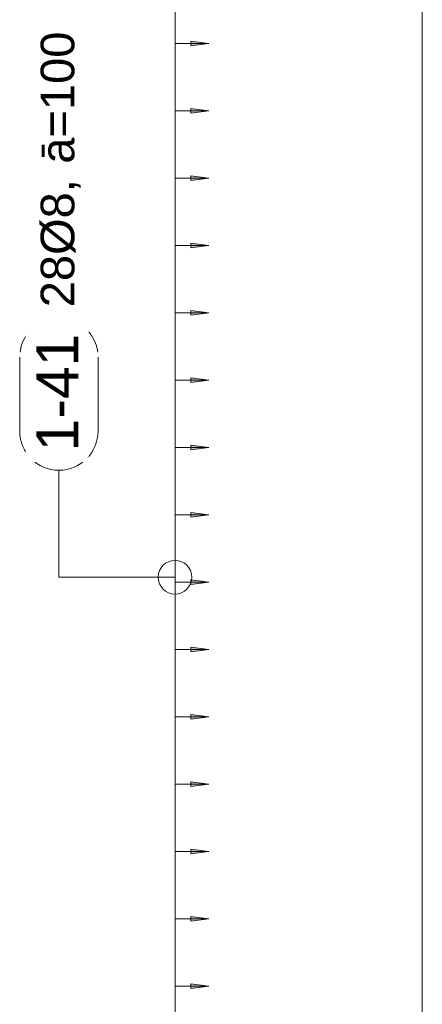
# Model space of a CAD drawing. Header units: millimetres. Extents: x 4307 to 42792, y 1610 to 10025.
# Tile 90 of 256: x 14242 to 14840, y 6693 to 8155. Entities that reach past the tile are written whole.
import ezdxf

# ---------------------------------------------------------------- set-up
doc = ezdxf.new("R2010")
doc.units = ezdxf.units.MM
for name, color, linetype, lineweight in [('A-ANNO-DIMS', 211, 'Continuous', 5), ('A-ANNO-DIMS-25', 211, 'Continuous', 5), ('S-COLS', 52, 'Continuous', 9), ('S-RBAR-IDEN', 171, 'Continuous', 5)]:
    doc.layers.add(name, color=color, linetype=linetype, lineweight=lineweight)
doc.styles.add('Arial', font='arial.ttf', dxfattribs={"height": 50})
doc.styles.add('Arial_1', font='arial.ttf', dxfattribs={"height": 62.5})
doc.dimstyles.new('Výztuž_kusy__řezy__2', dxfattribs={"dimscale": 304.8, "dimtxt": 0.18, "dimasz": 0, "dimexe": 0, "dimexo": 0.0625, "dimgap": 0.082021, "dimtad": 1, "dimdec": 0, "dimzin": 0, "dimdsep": 46, "dimtxsty": 'Arial_1', "dimblk1": 'NONE', "dimblk2": 'NONE', "dimsah": 1, "dimcen": 0.09, "dimazin": 0, "dimtfac": 1, "dimtdec": 4, "dimtix": 1, "dimtmove": 0, "dimatfit": 3, "dimfxl": 0.164042, "dimfxlon": 1, "dimtvp": 1, "dimtfill": 1, "dimtolj": 1, "dimtzin": 0, "dimarcsym": 2})

# ---------------------------------------------------------------- blocks, each defined once
blk = doc.blocks.new('DIMBLOCK559-V1')
at = {"layer": 'A-ANNO-DIMS-25'}
for points in [[(14522.6, 8220), (14496.3, 8223.5), (14496.3, 8216.5)], [(14522.6, 8120), (14496.3, 8123.5), (14496.3, 8116.5)]]:
    blk.add_hatch(color=256, dxfattribs=at).paths.add_polyline_path(points)
for p, q in [((14472.6, 8220), (14472.6, 8120)), ((14472.6, 8220), (14472.6, 8220)), ((14472.6, 8220), (14522.6, 8220)), ((14522.6, 8220), (14496.3, 8223.5)), ((14496.3, 8223.5), (14496.3, 8216.5)), ((14496.3, 8216.5), (14522.6, 8220)), ((14472.6, 8120), (14472.6, 8120)), ((14472.6, 8120), (14522.6, 8120)), ((14522.6, 8120), (14496.3, 8123.5)), ((14496.3, 8123.5), (14496.3, 8116.5)), ((14496.3, 8116.5), (14522.6, 8120))]:
    blk.add_line(p, q, dxfattribs=at)
blk = doc.blocks.new('_None')
blk = doc.blocks.new('DIMBLOCK560-V1')
at = {"layer": 'A-ANNO-DIMS-25'}
for points in [[(14522.6, 8120), (14496.3, 8123.5), (14496.3, 8116.5)], [(14522.6, 8020), (14496.3, 8023.5), (14496.3, 8016.5)]]:
    blk.add_hatch(color=256, dxfattribs=at).paths.add_polyline_path(points)
for p, q in [((14472.6, 8120), (14472.6, 8020)), ((14472.6, 8120), (14472.6, 8120)), ((14472.6, 8120), (14522.6, 8120)), ((14522.6, 8120), (14496.3, 8123.5)), ((14496.3, 8123.5), (14496.3, 8116.5)), ((14496.3, 8116.5), (14522.6, 8120)), ((14472.6, 8020), (14472.6, 8020)), ((14472.6, 8020), (14522.6, 8020)), ((14522.6, 8020), (14496.3, 8023.5)), ((14496.3, 8023.5), (14496.3, 8016.5)), ((14496.3, 8016.5), (14522.6, 8020))]:
    blk.add_line(p, q, dxfattribs=at)
blk = doc.blocks.new('DIMBLOCK561-V1')
at = {"layer": 'A-ANNO-DIMS-25'}
for points in [[(14522.6, 8020), (14496.3, 8023.5), (14496.3, 8016.5)], [(14522.6, 7920), (14496.3, 7923.5), (14496.3, 7916.5)]]:
    blk.add_hatch(color=256, dxfattribs=at).paths.add_polyline_path(points)
for p, q in [((14472.6, 8020), (14472.6, 7920)), ((14472.6, 8020), (14472.6, 8020)), ((14472.6, 8020), (14522.6, 8020)), ((14522.6, 8020), (14496.3, 8023.5)), ((14496.3, 8023.5), (14496.3, 8016.5)), ((14496.3, 8016.5), (14522.6, 8020)), ((14472.6, 7920), (14472.6, 7920)), ((14472.6, 7920), (14522.6, 7920)), ((14522.6, 7920), (14496.3, 7923.5)), ((14496.3, 7923.5), (14496.3, 7916.5)), ((14496.3, 7916.5), (14522.6, 7920))]:
    blk.add_line(p, q, dxfattribs=at)
blk = doc.blocks.new('DIMBLOCK562-V1')
at = {"layer": 'A-ANNO-DIMS-25'}
for points in [[(14522.6, 7920), (14496.3, 7923.5), (14496.3, 7916.5)], [(14522.6, 7820), (14496.3, 7823.5), (14496.3, 7816.5)]]:
    blk.add_hatch(color=256, dxfattribs=at).paths.add_polyline_path(points)
for p, q in [((14472.6, 7920), (14472.6, 7820)), ((14472.6, 7920), (14472.6, 7920)), ((14472.6, 7920), (14522.6, 7920)), ((14522.6, 7920), (14496.3, 7923.5)), ((14496.3, 7923.5), (14496.3, 7916.5)), ((14496.3, 7916.5), (14522.6, 7920)), ((14472.6, 7820), (14472.6, 7820)), ((14472.6, 7820), (14522.6, 7820)), ((14522.6, 7820), (14496.3, 7823.5)), ((14496.3, 7823.5), (14496.3, 7816.5)), ((14496.3, 7816.5), (14522.6, 7820))]:
    blk.add_line(p, q, dxfattribs=at)
blk = doc.blocks.new('DIMBLOCK563-V1')
at = {"layer": 'A-ANNO-DIMS-25'}
for points in [[(14522.6, 7820), (14496.3, 7823.5), (14496.3, 7816.5)], [(14522.6, 7720), (14496.3, 7723.5), (14496.3, 7716.5)]]:
    blk.add_hatch(color=256, dxfattribs=at).paths.add_polyline_path(points)
for p, q in [((14472.6, 7820), (14472.6, 7720)), ((14472.6, 7820), (14472.6, 7820)), ((14472.6, 7820), (14522.6, 7820)), ((14522.6, 7820), (14496.3, 7823.5)), ((14496.3, 7823.5), (14496.3, 7816.5)), ((14496.3, 7816.5), (14522.6, 7820)), ((14522.6, 7720), (14496.3, 7723.5)), ((14496.3, 7723.5), (14496.3, 7716.5)), ((14472.6, 7720), (14472.6, 7720)), ((14472.6, 7720), (14522.6, 7720)), ((14496.3, 7716.5), (14522.6, 7720))]:
    blk.add_line(p, q, dxfattribs=at)
blk = doc.blocks.new('DIMBLOCK564-V1')
at = {"layer": 'A-ANNO-DIMS-25'}
for points in [[(14522.6, 7720), (14496.3, 7723.5), (14496.3, 7716.5)], [(14522.6, 7620), (14496.3, 7623.5), (14496.3, 7616.5)]]:
    blk.add_hatch(color=256, dxfattribs=at).paths.add_polyline_path(points)
for p, q in [((14522.6, 7720), (14496.3, 7723.5)), ((14496.3, 7723.5), (14496.3, 7716.5)), ((14472.6, 7720), (14472.6, 7620)), ((14472.6, 7720), (14472.6, 7720)), ((14472.6, 7720), (14522.6, 7720)), ((14496.3, 7716.5), (14522.6, 7720)), ((14472.6, 7620), (14472.6, 7620)), ((14472.6, 7620), (14522.6, 7620)), ((14522.6, 7620), (14496.3, 7623.5)), ((14496.3, 7623.5), (14496.3, 7616.5)), ((14496.3, 7616.5), (14522.6, 7620))]:
    blk.add_line(p, q, dxfattribs=at)
blk = doc.blocks.new('DIMBLOCK565-V1')
at = {"layer": 'A-ANNO-DIMS-25'}
for points in [[(14522.6, 7620), (14496.3, 7623.5), (14496.3, 7616.5)], [(14522.6, 7520), (14496.3, 7523.5), (14496.3, 7516.5)]]:
    blk.add_hatch(color=256, dxfattribs=at).paths.add_polyline_path(points)
for p, q in [((14472.6, 7620), (14472.6, 7520)), ((14472.6, 7620), (14472.6, 7620)), ((14472.6, 7620), (14522.6, 7620)), ((14522.6, 7620), (14496.3, 7623.5)), ((14496.3, 7623.5), (14496.3, 7616.5)), ((14496.3, 7616.5), (14522.6, 7620)), ((14472.6, 7520), (14472.6, 7520)), ((14472.6, 7520), (14522.6, 7520)), ((14522.6, 7520), (14496.3, 7523.5)), ((14496.3, 7523.5), (14496.3, 7516.5)), ((14496.3, 7516.5), (14522.6, 7520))]:
    blk.add_line(p, q, dxfattribs=at)
blk = doc.blocks.new('DIMBLOCK566-V1')
at = {"layer": 'A-ANNO-DIMS-25'}
for points in [[(14522.6, 7520), (14496.3, 7523.5), (14496.3, 7516.5)], [(14522.6, 7420), (14496.3, 7423.5), (14496.3, 7416.5)]]:
    blk.add_hatch(color=256, dxfattribs=at).paths.add_polyline_path(points)
for p, q in [((14472.6, 7520), (14472.6, 7420)), ((14472.6, 7520), (14472.6, 7520)), ((14472.6, 7520), (14522.6, 7520)), ((14522.6, 7520), (14496.3, 7523.5)), ((14496.3, 7523.5), (14496.3, 7516.5)), ((14496.3, 7516.5), (14522.6, 7520)), ((14472.6, 7420), (14472.6, 7420)), ((14472.6, 7420), (14522.6, 7420)), ((14522.6, 7420), (14496.3, 7423.5)), ((14496.3, 7423.5), (14496.3, 7416.5)), ((14496.3, 7416.5), (14522.6, 7420))]:
    blk.add_line(p, q, dxfattribs=at)
blk = doc.blocks.new('DIMBLOCK567-V1')
at = {"layer": 'A-ANNO-DIMS-25'}
for points in [[(14522.6, 7420), (14496.3, 7423.5), (14496.3, 7416.5)], [(14522.6, 7320), (14496.3, 7323.5), (14496.3, 7316.5)]]:
    blk.add_hatch(color=256, dxfattribs=at).paths.add_polyline_path(points)
for p, q in [((14472.6, 7420), (14472.6, 7320)), ((14472.6, 7420), (14472.6, 7420)), ((14472.6, 7420), (14522.6, 7420)), ((14522.6, 7420), (14496.3, 7423.5)), ((14496.3, 7423.5), (14496.3, 7416.5)), ((14496.3, 7416.5), (14522.6, 7420)), ((14472.6, 7320), (14472.6, 7320)), ((14472.6, 7320), (14522.6, 7320)), ((14522.6, 7320), (14496.3, 7323.5)), ((14496.3, 7323.5), (14496.3, 7316.5)), ((14496.3, 7316.5), (14522.6, 7320))]:
    blk.add_line(p, q, dxfattribs=at)
blk = doc.blocks.new('DIMBLOCK568-V1')
at = {"layer": 'A-ANNO-DIMS-25'}
for points in [[(14522.6, 7320), (14496.3, 7323.5), (14496.3, 7316.5)], [(14522.6, 7220), (14496.3, 7223.5), (14496.3, 7216.5)]]:
    blk.add_hatch(color=256, dxfattribs=at).paths.add_polyline_path(points)
for p, q in [((14472.6, 7320), (14472.6, 7220)), ((14472.6, 7320), (14472.6, 7320)), ((14472.6, 7320), (14522.6, 7320)), ((14522.6, 7320), (14496.3, 7323.5)), ((14496.3, 7323.5), (14496.3, 7316.5)), ((14496.3, 7316.5), (14522.6, 7320)), ((14472.6, 7220), (14472.6, 7220)), ((14472.6, 7220), (14522.6, 7220)), ((14522.6, 7220), (14496.3, 7223.5)), ((14496.3, 7223.5), (14496.3, 7216.5)), ((14496.3, 7216.5), (14522.6, 7220))]:
    blk.add_line(p, q, dxfattribs=at)
blk = doc.blocks.new('DIMBLOCK569-V1')
at = {"layer": 'A-ANNO-DIMS-25'}
for points in [[(14522.6, 7220), (14496.3, 7223.5), (14496.3, 7216.5)], [(14522.6, 7120), (14496.3, 7123.5), (14496.3, 7116.5)]]:
    blk.add_hatch(color=256, dxfattribs=at).paths.add_polyline_path(points)
for p, q in [((14472.6, 7220), (14472.6, 7120)), ((14472.6, 7220), (14472.6, 7220)), ((14472.6, 7220), (14522.6, 7220)), ((14522.6, 7220), (14496.3, 7223.5)), ((14496.3, 7223.5), (14496.3, 7216.5)), ((14496.3, 7216.5), (14522.6, 7220)), ((14522.6, 7120), (14496.3, 7123.5)), ((14496.3, 7123.5), (14496.3, 7116.5)), ((14472.6, 7120), (14472.6, 7120)), ((14472.6, 7120), (14522.6, 7120)), ((14496.3, 7116.5), (14522.6, 7120))]:
    blk.add_line(p, q, dxfattribs=at)
blk = doc.blocks.new('DIMBLOCK570-V1')
at = {"layer": 'A-ANNO-DIMS-25'}
for points in [[(14522.6, 7120), (14496.3, 7123.5), (14496.3, 7116.5)], [(14522.6, 7020), (14496.3, 7023.5), (14496.3, 7016.5)]]:
    blk.add_hatch(color=256, dxfattribs=at).paths.add_polyline_path(points)
for p, q in [((14522.6, 7120), (14496.3, 7123.5)), ((14496.3, 7123.5), (14496.3, 7116.5)), ((14472.6, 7120), (14472.6, 7020)), ((14472.6, 7120), (14472.6, 7120)), ((14472.6, 7120), (14522.6, 7120)), ((14496.3, 7116.5), (14522.6, 7120)), ((14472.6, 7020), (14472.6, 7020)), ((14472.6, 7020), (14522.6, 7020)), ((14522.6, 7020), (14496.3, 7023.5)), ((14496.3, 7023.5), (14496.3, 7016.5)), ((14496.3, 7016.5), (14522.6, 7020))]:
    blk.add_line(p, q, dxfattribs=at)
blk = doc.blocks.new('DIMBLOCK571-V1')
at = {"layer": 'A-ANNO-DIMS-25'}
for points in [[(14522.6, 7020), (14496.3, 7023.5), (14496.3, 7016.5)], [(14522.6, 6920), (14496.3, 6923.5), (14496.3, 6916.5)]]:
    blk.add_hatch(color=256, dxfattribs=at).paths.add_polyline_path(points)
for p, q in [((14472.6, 7020), (14472.6, 6920)), ((14472.6, 7020), (14472.6, 7020)), ((14472.6, 7020), (14522.6, 7020)), ((14522.6, 7020), (14496.3, 7023.5)), ((14496.3, 7023.5), (14496.3, 7016.5)), ((14496.3, 7016.5), (14522.6, 7020)), ((14472.6, 6920), (14472.6, 6920)), ((14472.6, 6920), (14522.6, 6920)), ((14522.6, 6920), (14496.3, 6923.5)), ((14496.3, 6923.5), (14496.3, 6916.5)), ((14496.3, 6916.5), (14522.6, 6920))]:
    blk.add_line(p, q, dxfattribs=at)
blk = doc.blocks.new('DIMBLOCK572-V1')
at = {"layer": 'A-ANNO-DIMS-25'}
for points in [[(14522.6, 6920), (14496.3, 6923.5), (14496.3, 6916.5)], [(14522.6, 6820), (14496.3, 6823.5), (14496.3, 6816.5)]]:
    blk.add_hatch(color=256, dxfattribs=at).paths.add_polyline_path(points)
for p, q in [((14472.6, 6920), (14472.6, 6820)), ((14472.6, 6920), (14472.6, 6920)), ((14472.6, 6920), (14522.6, 6920)), ((14522.6, 6920), (14496.3, 6923.5)), ((14496.3, 6923.5), (14496.3, 6916.5)), ((14496.3, 6916.5), (14522.6, 6920)), ((14472.6, 6820), (14472.6, 6820)), ((14472.6, 6820), (14522.6, 6820)), ((14522.6, 6820), (14496.3, 6823.5)), ((14496.3, 6823.5), (14496.3, 6816.5)), ((14496.3, 6816.5), (14522.6, 6820))]:
    blk.add_line(p, q, dxfattribs=at)
blk = doc.blocks.new('DIMBLOCK573-V1')
at = {"layer": 'A-ANNO-DIMS-25'}
for points in [[(14522.6, 6820), (14496.3, 6823.5), (14496.3, 6816.5)], [(14522.6, 6720), (14496.3, 6723.5), (14496.3, 6716.5)]]:
    blk.add_hatch(color=256, dxfattribs=at).paths.add_polyline_path(points)
for p, q in [((14472.6, 6820), (14472.6, 6720)), ((14472.6, 6820), (14472.6, 6820)), ((14472.6, 6820), (14522.6, 6820)), ((14522.6, 6820), (14496.3, 6823.5)), ((14496.3, 6823.5), (14496.3, 6816.5)), ((14496.3, 6816.5), (14522.6, 6820)), ((14472.6, 6720), (14472.6, 6720)), ((14472.6, 6720), (14522.6, 6720)), ((14522.6, 6720), (14496.3, 6723.5)), ((14496.3, 6723.5), (14496.3, 6716.5)), ((14496.3, 6716.5), (14522.6, 6720))]:
    blk.add_line(p, q, dxfattribs=at)
blk = doc.blocks.new('DIMBLOCK574-V1')
at = {"layer": 'A-ANNO-DIMS-25'}
for points in [[(14522.6, 6720), (14496.3, 6723.5), (14496.3, 6716.5)], [(14522.6, 6620), (14496.3, 6623.5), (14496.3, 6616.5)]]:
    blk.add_hatch(color=256, dxfattribs=at).paths.add_polyline_path(points)
for p, q in [((14472.6, 6720), (14472.6, 6620)), ((14472.6, 6720), (14472.6, 6720)), ((14472.6, 6720), (14522.6, 6720)), ((14522.6, 6720), (14496.3, 6723.5)), ((14496.3, 6723.5), (14496.3, 6716.5)), ((14496.3, 6716.5), (14522.6, 6720)), ((14472.6, 6620), (14472.6, 6620)), ((14472.6, 6620), (14522.6, 6620)), ((14522.6, 6620), (14496.3, 6623.5)), ((14496.3, 6623.5), (14496.3, 6616.5)), ((14496.3, 6616.5), (14522.6, 6620))]:
    blk.add_line(p, q, dxfattribs=at)
blk = doc.blocks.new('DIMBLOCK582-V1')
at = {"layer": 'A-ANNO-DIMS-25'}
for points in [[(14522.6, 8620), (14496.3, 8623.5), (14496.3, 8616.5)], [(14522.6, 8520), (14496.3, 8523.5), (14496.3, 8516.5)], [(14522.6, 8420), (14496.3, 8423.5), (14496.3, 8416.5)], [(14522.6, 8320), (14496.3, 8323.5), (14496.3, 8316.5)], [(14522.6, 8220), (14496.3, 8223.5), (14496.3, 8216.5)], [(14522.6, 8120), (14496.3, 8123.5), (14496.3, 8116.5)], [(14522.6, 8020), (14496.3, 8023.5), (14496.3, 8016.5)], [(14522.6, 7920), (14496.3, 7923.5), (14496.3, 7916.5)], [(14522.6, 7820), (14496.3, 7823.5), (14496.3, 7816.5)], [(14522.6, 7720), (14496.3, 7723.5), (14496.3, 7716.5)], [(14522.6, 7620), (14496.3, 7623.5), (14496.3, 7616.5)], [(14522.6, 7520), (14496.3, 7523.5), (14496.3, 7516.5)], [(14522.6, 7420), (14496.3, 7423.5), (14496.3, 7416.5)], [(14522.6, 7320), (14496.3, 7323.5), (14496.3, 7316.5)], [(14522.6, 7220), (14496.3, 7223.5), (14496.3, 7216.5)], [(14522.6, 7120), (14496.3, 7123.5), (14496.3, 7116.5)], [(14522.6, 7020), (14496.3, 7023.5), (14496.3, 7016.5)], [(14522.6, 6920), (14496.3, 6923.5), (14496.3, 6916.5)], [(14522.6, 6820), (14496.3, 6823.5), (14496.3, 6816.5)], [(14522.6, 6720), (14496.3, 6723.5), (14496.3, 6716.5)], [(14522.6, 6620), (14496.3, 6623.5), (14496.3, 6616.5)], [(14522.6, 6520), (14496.3, 6523.5), (14496.3, 6516.5)], [(14522.6, 6420), (14496.3, 6423.5), (14496.3, 6416.5)], [(14522.6, 6320), (14496.3, 6323.5), (14496.3, 6316.5)], [(14522.6, 6220), (14496.3, 6223.5), (14496.3, 6216.5)], [(14522.6, 6120), (14496.3, 6123.5), (14496.3, 6116.5)], [(14522.6, 6020), (14496.3, 6023.5), (14496.3, 6016.5)], [(14522.6, 5920), (14496.3, 5923.5), (14496.3, 5916.5)]]:
    blk.add_hatch(color=256, dxfattribs=at).paths.add_polyline_path(points)
for p, q in [((14472.6, 8620), (14472.6, 5920)), ((14472.6, 8620), (14472.6, 8520)), ((14472.6, 8620), (14472.6, 8620)), ((14472.6, 8620), (14522.6, 8620)), ((14522.6, 8620), (14496.3, 8623.5)), ((14496.3, 8623.5), (14496.3, 8616.5)), ((14496.3, 8616.5), (14522.6, 8620)), ((14472.6, 8520), (14472.6, 8420)), ((14472.6, 8520), (14472.6, 8520)), ((14472.6, 8520), (14522.6, 8520)), ((14522.6, 8520), (14496.3, 8523.5)), ((14496.3, 8523.5), (14496.3, 8516.5)), ((14496.3, 8516.5), (14522.6, 8520)), ((14472.6, 8420), (14472.6, 8320)), ((14472.6, 8420), (14472.6, 8420)), ((14472.6, 8420), (14522.6, 8420)), ((14522.6, 8420), (14496.3, 8423.5)), ((14496.3, 8423.5), (14496.3, 8416.5)), ((14496.3, 8416.5), (14522.6, 8420)), ((14522.6, 8320), (14496.3, 8323.5)), ((14496.3, 8323.5), (14496.3, 8316.5)), ((14472.6, 8320), (14472.6, 8220)), ((14472.6, 8320), (14472.6, 8320)), ((14472.6, 8320), (14522.6, 8320)), ((14496.3, 8316.5), (14522.6, 8320)), ((14472.6, 8220), (14472.6, 8120)), ((14472.6, 8220), (14472.6, 8220)), ((14472.6, 8220), (14522.6, 8220)), ((14522.6, 8220), (14496.3, 8223.5)), ((14496.3, 8223.5), (14496.3, 8216.5)), ((14496.3, 8216.5), (14522.6, 8220)), ((14472.6, 8120), (14472.6, 8020)), ((14472.6, 8120), (14472.6, 8120)), ((14472.6, 8120), (14522.6, 8120)), ((14522.6, 8120), (14496.3, 8123.5)), ((14496.3, 8123.5), (14496.3, 8116.5)), ((14496.3, 8116.5), (14522.6, 8120)), ((14472.6, 8020), (14472.6, 7920)), ((14472.6, 8020), (14472.6, 8020)), ((14472.6, 8020), (14522.6, 8020)), ((14522.6, 8020), (14496.3, 8023.5)), ((14496.3, 8023.5), (14496.3, 8016.5)), ((14496.3, 8016.5), (14522.6, 8020)), ((14472.6, 7920), (14472.6, 7820)), ((14472.6, 7920), (14472.6, 7920)), ((14472.6, 7920), (14522.6, 7920)), ((14522.6, 7920), (14496.3, 7923.5)), ((14496.3, 7923.5), (14496.3, 7916.5)), ((14496.3, 7916.5), (14522.6, 7920)), ((14472.6, 7820), (14472.6, 7720)), ((14472.6, 7820), (14472.6, 7820)), ((14472.6, 7820), (14522.6, 7820)), ((14522.6, 7820), (14496.3, 7823.5)), ((14496.3, 7823.5), (14496.3, 7816.5)), ((14496.3, 7816.5), (14522.6, 7820)), ((14522.6, 7720), (14496.3, 7723.5)), ((14496.3, 7723.5), (14496.3, 7716.5)), ((14472.6, 7720), (14472.6, 7620)), ((14472.6, 7720), (14472.6, 7720)), ((14472.6, 7720), (14522.6, 7720)), ((14496.3, 7716.5), (14522.6, 7720)), ((14472.6, 7620), (14472.6, 7520)), ((14472.6, 7620), (14472.6, 7620)), ((14472.6, 7620), (14522.6, 7620)), ((14522.6, 7620), (14496.3, 7623.5)), ((14496.3, 7623.5), (14496.3, 7616.5)), ((14496.3, 7616.5), (14522.6, 7620)), ((14472.6, 7520), (14472.6, 7420)), ((14472.6, 7520), (14472.6, 7520)), ((14472.6, 7520), (14522.6, 7520)), ((14522.6, 7520), (14496.3, 7523.5)), ((14496.3, 7523.5), (14496.3, 7516.5)), ((14496.3, 7516.5), (14522.6, 7520)), ((14472.6, 7420), (14472.6, 7320)), ((14472.6, 7420), (14472.6, 7420)), ((14472.6, 7420), (14522.6, 7420)), ((14522.6, 7420), (14496.3, 7423.5)), ((14496.3, 7423.5), (14496.3, 7416.5)), ((14496.3, 7416.5), (14522.6, 7420)), ((14472.6, 7320), (14472.6, 7220)), ((14472.6, 7320), (14472.6, 7320)), ((14472.6, 7320), (14522.6, 7320)), ((14522.6, 7320), (14496.3, 7323.5)), ((14496.3, 7323.5), (14496.3, 7316.5)), ((14496.3, 7316.5), (14522.6, 7320)), ((14472.6, 7220), (14472.6, 7120)), ((14472.6, 7220), (14472.6, 7220)), ((14472.6, 7220), (14522.6, 7220)), ((14522.6, 7220), (14496.3, 7223.5)), ((14496.3, 7223.5), (14496.3, 7216.5)), ((14496.3, 7216.5), (14522.6, 7220)), ((14522.6, 7120), (14496.3, 7123.5)), ((14496.3, 7123.5), (14496.3, 7116.5)), ((14472.6, 7120), (14472.6, 7020)), ((14472.6, 7120), (14472.6, 7120)), ((14472.6, 7120), (14522.6, 7120)), ((14496.3, 7116.5), (14522.6, 7120)), ((14472.6, 7020), (14472.6, 6920)), ((14472.6, 7020), (14472.6, 7020)), ((14472.6, 7020), (14522.6, 7020)), ((14522.6, 7020), (14496.3, 7023.5)), ((14496.3, 7023.5), (14496.3, 7016.5)), ((14496.3, 7016.5), (14522.6, 7020)), ((14472.6, 6920), (14472.6, 6820)), ((14472.6, 6920), (14472.6, 6920)), ((14472.6, 6920), (14522.6, 6920)), ((14522.6, 6920), (14496.3, 6923.5)), ((14496.3, 6923.5), (14496.3, 6916.5)), ((14496.3, 6916.5), (14522.6, 6920)), ((14472.6, 6820), (14472.6, 6720)), ((14472.6, 6820), (14472.6, 6820)), ((14472.6, 6820), (14522.6, 6820)), ((14522.6, 6820), (14496.3, 6823.5)), ((14496.3, 6823.5), (14496.3, 6816.5)), ((14496.3, 6816.5), (14522.6, 6820)), ((14472.6, 6720), (14472.6, 6620)), ((14472.6, 6720), (14472.6, 6720)), ((14472.6, 6720), (14522.6, 6720)), ((14522.6, 6720), (14496.3, 6723.5)), ((14496.3, 6723.5), (14496.3, 6716.5)), ((14496.3, 6716.5), (14522.6, 6720)), ((14472.6, 6620), (14472.6, 6520)), ((14472.6, 6620), (14472.6, 6620)), ((14472.6, 6620), (14522.6, 6620)), ((14522.6, 6620), (14496.3, 6623.5)), ((14496.3, 6623.5), (14496.3, 6616.5)), ((14496.3, 6616.5), (14522.6, 6620)), ((14522.6, 6520), (14496.3, 6523.5)), ((14496.3, 6523.5), (14496.3, 6516.5)), ((14472.6, 6520), (14472.6, 6420)), ((14472.6, 6520), (14472.6, 6520)), ((14472.6, 6520), (14522.6, 6520)), ((14496.3, 6516.5), (14522.6, 6520)), ((14522.6, 6420), (14496.3, 6423.5)), ((14496.3, 6423.5), (14496.3, 6416.5)), ((14472.6, 6420), (14472.6, 6320)), ((14472.6, 6420), (14472.6, 6420)), ((14472.6, 6420), (14522.6, 6420)), ((14496.3, 6416.5), (14522.6, 6420)), ((14472.6, 6320), (14472.6, 6220)), ((14472.6, 6320), (14472.6, 6320)), ((14472.6, 6320), (14522.6, 6320)), ((14522.6, 6320), (14496.3, 6323.5)), ((14496.3, 6323.5), (14496.3, 6316.5)), ((14496.3, 6316.5), (14522.6, 6320)), ((14472.6, 6220), (14472.6, 6120)), ((14472.6, 6220), (14472.6, 6220)), ((14472.6, 6220), (14522.6, 6220)), ((14522.6, 6220), (14496.3, 6223.5)), ((14496.3, 6223.5), (14496.3, 6216.5)), ((14496.3, 6216.5), (14522.6, 6220)), ((14472.6, 6120), (14472.6, 6020)), ((14472.6, 6120), (14472.6, 6120)), ((14472.6, 6120), (14522.6, 6120)), ((14522.6, 6120), (14496.3, 6123.5)), ((14496.3, 6123.5), (14496.3, 6116.5)), ((14496.3, 6116.5), (14522.6, 6120)), ((14472.6, 6020), (14472.6, 5920)), ((14472.6, 6020), (14472.6, 6020)), ((14472.6, 6020), (14522.6, 6020)), ((14522.6, 6020), (14496.3, 6023.5)), ((14496.3, 6023.5), (14496.3, 6016.5)), ((14496.3, 6016.5), (14522.6, 6020)), ((14522.6, 5920), (14496.3, 5923.5)), ((14496.3, 5923.5), (14496.3, 5916.5)), ((14472.6, 5920), (14472.6, 5920)), ((14472.6, 5920), (14522.6, 5920)), ((14496.3, 5916.5), (14522.6, 5920))]:
    blk.add_line(p, q, dxfattribs=at)
blk = doc.blocks.new('Popisek výztuže__BEZ NATOČENÍ_ - _Typ_ množství_PRAVÝ _řezy_-573725-V1')
at = {"layer": 'S-RBAR-IDEN'}
for p, q in [((5911.2, 9413.6), (5801.5, 9413.6)), ((5801.5, 9297.2), (5911.2, 9297.2))]:
    blk.add_line(p, q, dxfattribs=at)
for centre, start, end in [((5801.5, 9355.4), 90, 270), ((5911.2, 9355.4), 277.6434, 82.3566)]:
    blk.add_arc(centre, 58.2, start, end, dxfattribs=at)

msp = doc.modelspace()

# ---------------------------------------------------------------- linework, layer by layer
at = {"layer": 'S-COLS'}
msp.add_line((14840, 8670), (14840, 5870), dxfattribs=at)
msp.add_line((14840, 8670), (14840, 5870), dxfattribs=at)
at = {"layer": 'S-RBAR-IDEN'}
for p, q in [((14300, 7327.4), (14300, 7486.2)), ((14472.6, 7327.4), (14300, 7327.4))]:
    msp.add_line(p, q, dxfattribs=at)
msp.add_circle((14472.6, 7327.4), 25, dxfattribs=at)

# ---------------------------------------------------------------- block references
at = {"layer": 'S-RBAR-IDEN', "rotation": 89.99999999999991}
msp.add_blockref('Popisek výztuže__BEZ NATOČENÍ_ - _Typ_ množství_PRAVÝ _řezy_-573725-V1', (23655.4, 1742.9), dxfattribs=at)

# ---------------------------------------------------------------- texts
at = {"layer": 'S-RBAR-IDEN', "char_height": 50, "attachment_point": 1, "rotation": 90, "style": 'Arial', "bg_fill": 3, "box_fill_scale": 1.25, "bg_fill_color": 256, "bg_fill_true_color": 13158600, "bg_fill_transparency": 0}
for s, insert, width in [('ā=100', (14273, 7941.6), 242.51), ('28Ø8, ', (14273, 7728.3), 258.544)]:
    msp.add_mtext(s, dxfattribs=dict(at, insert=insert, width=width))

# ---------------------------------------------------------------- dimensions: what is measured, and where the dimension line sits
at = {"layer": 'A-ANNO-DIMS'}
for base, p1, p2, text, override, picture, middle in [((14472.6, 5920), (14522.6, 8620), (14522.6, 5920), '100 2700', {"dimpost": '<>', "dimblk1": 'None', "dimblk2": 'None', "dimsah": 1, "dimfxl": 2700}, 'DIMBLOCK582-V1', (14415.7, 7270)), ((14472.6, 8120), (14522.6, 8220), (14522.6, 8120), ' ', {"dimpost": '<>', "dimfxl": 100}, 'DIMBLOCK559-V1', (14472.6, 8170)), ((14472.6, 8020), (14522.6, 8120), (14522.6, 8020), ' ', {"dimpost": '<>', "dimfxl": 100}, 'DIMBLOCK560-V1', (14472.6, 8070)), ((14472.6, 7920), (14522.6, 8020), (14522.6, 7920), ' ', {"dimpost": '<>', "dimfxl": 100}, 'DIMBLOCK561-V1', (14472.6, 7970)), ((14472.6, 7820), (14522.6, 7920), (14522.6, 7820), ' ', {"dimpost": '<>', "dimfxl": 100}, 'DIMBLOCK562-V1', (14472.6, 7870)), ((14472.6, 7720), (14522.6, 7820), (14522.6, 7720), ' ', {"dimpost": '<>', "dimfxl": 100}, 'DIMBLOCK563-V1', (14472.6, 7770)), ((14472.6, 7620), (14522.6, 7720), (14522.6, 7620), ' ', {"dimpost": '<>', "dimfxl": 100}, 'DIMBLOCK564-V1', (14472.6, 7670)), ((14472.6, 7520), (14522.6, 7620), (14522.6, 7520), ' ', {"dimpost": '<>', "dimfxl": 100}, 'DIMBLOCK565-V1', (14472.6, 7570)), ((14472.6, 7420), (14522.6, 7520), (14522.6, 7420), ' ', {"dimpost": '<>', "dimfxl": 100}, 'DIMBLOCK566-V1', (14472.6, 7470)), ((14472.6, 7320), (14522.6, 7420), (14522.6, 7320), ' ', {"dimpost": '<>', "dimfxl": 100}, 'DIMBLOCK567-V1', (14472.6, 7370)), ((14472.6, 7220), (14522.6, 7320), (14522.6, 7220), ' ', {"dimpost": '<>', "dimfxl": 100}, 'DIMBLOCK568-V1', (14472.6, 7270)), ((14472.6, 7120), (14522.6, 7220), (14522.6, 7120), ' ', {"dimpost": '<>', "dimfxl": 100}, 'DIMBLOCK569-V1', (14472.6, 7170)), ((14472.6, 7020), (14522.6, 7120), (14522.6, 7020), ' ', {"dimpost": '<>', "dimfxl": 100}, 'DIMBLOCK570-V1', (14472.6, 7070)), ((14472.6, 6920), (14522.6, 7020), (14522.6, 6920), ' ', {"dimpost": '<>', "dimfxl": 100}, 'DIMBLOCK571-V1', (14472.6, 6970)), ((14472.6, 6820), (14522.6, 6920), (14522.6, 6820), ' ', {"dimpost": '<>', "dimfxl": 100}, 'DIMBLOCK572-V1', (14472.6, 6870)), ((14472.6, 6720), (14522.6, 6820), (14522.6, 6720), ' ', {"dimpost": '<>', "dimfxl": 100}, 'DIMBLOCK573-V1', (14472.6, 6770)), ((14472.6, 6620), (14522.6, 6720), (14522.6, 6620), ' ', {"dimpost": '<>', "dimfxl": 100}, 'DIMBLOCK574-V1', (14472.6, 6670))]:
    dim = msp.add_linear_dim(base=base, p1=p1, p2=p2, angle=90, text=text, dimstyle='Výztuž_kusy__řezy__2', override=override, dxfattribs=at)
    dim.commit()
    dim.dimension.update_dxf_attribs({"geometry": picture, "text_midpoint": middle})

# ---------------------------------------------------------------- next in the draw order: texts
at = {"layer": 'S-RBAR-IDEN', "insert": (14266.3, 7514.3), "char_height": 62.5, "width": 210.443, "attachment_point": 1, "rotation": 90, "style": 'Arial_1', "bg_fill": 3, "box_fill_scale": 1.25, "bg_fill_color": 256, "bg_fill_true_color": 13158600, "bg_fill_transparency": 0}
msp.add_mtext('1-41', dxfattribs=at)

doc.saveas('drawing.dxf')
